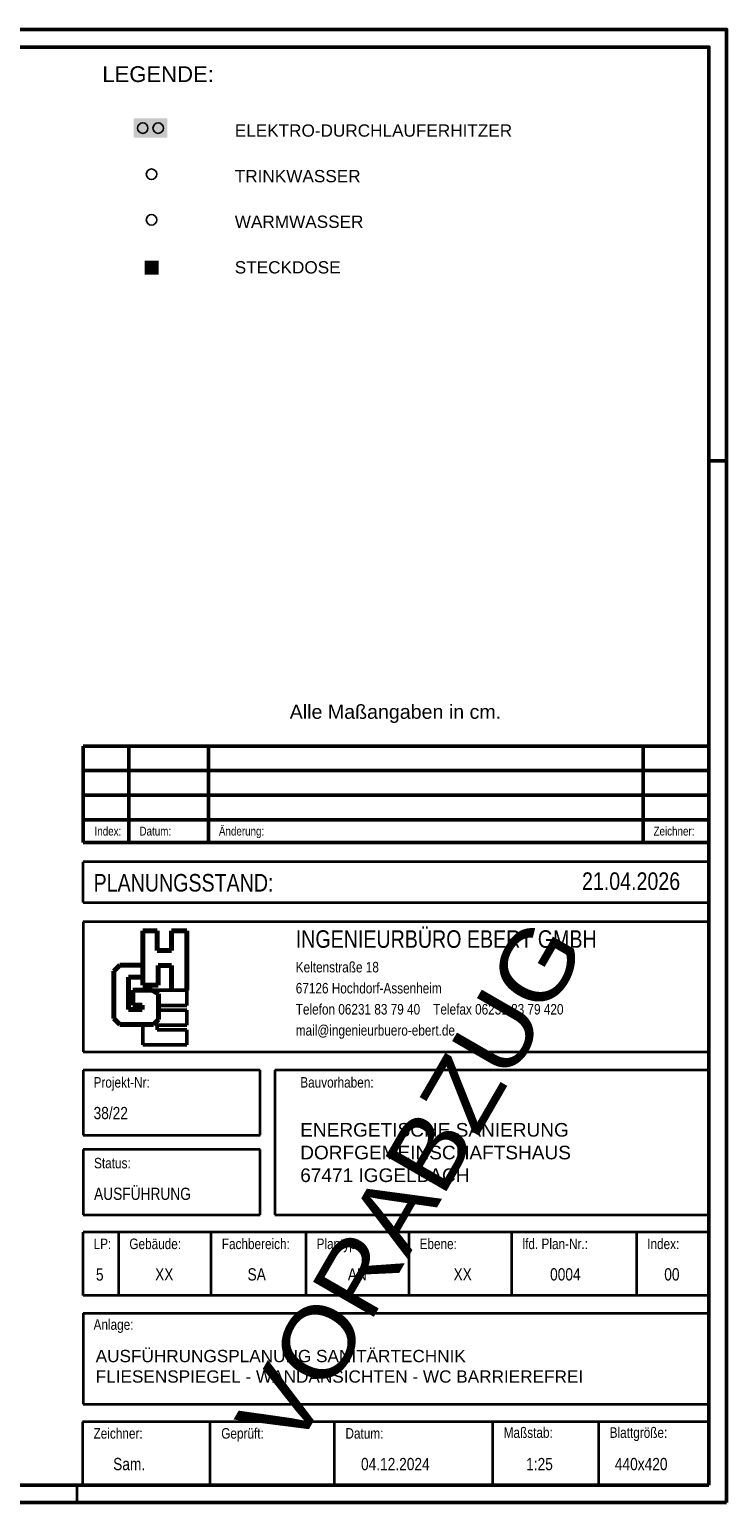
# Model space of a CAD drawing. Extents: x -781 to -156, y -1257 to -37.
# Tile 5 of 5: x -354 to -156, y -457 to -37. Entities that reach past the tile are written whole.
import ezdxf

# ---------------------------------------------------------------- set-up
doc = ezdxf.new("R2010")
doc.units = 0
doc.layers.get('0').update_dxf_attribs({"lineweight": 35})
for name, color, linetype, lineweight, true_color in [('400_Layout_Legende', 250, 'Continuous', 25, 0x333333), ('Rahmen', 7, 'Continuous', 35, 0x009900), ('S_Einrichtung_Ansicht', 7, 'Continuous', 18, 0xb2b200), ('S_Steckdose', 5, 'Continuous', 25, 0x0000ff), ('Vorabzug', 1, 'Continuous', 35, 0xff0000)]:
    doc.layers.add(name, color=color, linetype=linetype, lineweight=lineweight, true_color=true_color)
for name, color, linetype, lineweight in [('L_Index', 7, 'Continuous', 50), ('Legende', 7, 'Continuous', 18), ('Plankopf', 7, 'Continuous', 35), ('Plannummer', 7, 'Continuous', 35)]:
    doc.layers.add(name, color=color, linetype=linetype, lineweight=lineweight)
doc.styles.add('Arial', font='arial.ttf')
doc.styles.add('Arial Narrow', font='ARIALN.TTF', dxfattribs={"height": 0.25})
doc.styles.get("Standard").update_dxf_attribs({"font": 'arial.ttf'})

# ---------------------------------------------------------------- blocks, each defined once
blk = doc.blocks.new('Polygon-A07E9OG1VH', base_point=(-324.47, -67.99))
at = {"color": 0, "linetype": 'ByBlock', "lineweight": -2, "ltscale": 0.18}
blk.add_solid([(-324.47, -62.45), (-314.87, -62.45), (-324.47, -67.99), (-314.87, -67.99)], dxfattribs=at)
blk = doc.blocks.new('Schraffur-A07E9OGNVH', base_point=(-319.83, -105.14))
at = {"linetype": 'ByBlock', "lineweight": -2, "ltscale": 0.25}
blk.add_hatch(color=0, dxfattribs=at).paths.add_polyline_path([(-319.63, -105.04), (-319.63, -105.07), (-319.64, -105.09), (-319.66, -105.11), (-319.68, -105.13), (-319.7, -105.14), (-319.73, -105.14), (-319.75, -105.14), (-319.78, -105.13), (-319.8, -105.11), (-319.82, -105.09), (-319.83, -105.07), (-319.83, -105.04), (-319.83, -105.02), (-319.82, -104.99), (-319.8, -104.97), (-319.78, -104.96), (-319.75, -104.95), (-319.73, -104.94), (-319.7, -104.95), (-319.68, -104.96), (-319.66, -104.97), (-319.64, -104.99), (-319.63, -105.02)])
blk = doc.blocks.new('Schraffur-A07E9OGPVH', base_point=(-319.11, -105.14))
at = {"linetype": 'ByBlock', "lineweight": -2, "ltscale": 0.25}
blk.add_hatch(color=0, dxfattribs=at).paths.add_polyline_path([(-319.11, -105.04), (-319.11, -105.02), (-319.1, -104.99), (-319.08, -104.97), (-319.06, -104.96), (-319.04, -104.95), (-319.01, -104.94), (-318.99, -104.95), (-318.96, -104.96), (-318.94, -104.97), (-318.92, -104.99), (-318.91, -105.02), (-318.91, -105.04), (-318.91, -105.07), (-318.92, -105.09), (-318.94, -105.11), (-318.96, -105.13), (-318.99, -105.14), (-319.01, -105.14), (-319.04, -105.14), (-319.06, -105.13), (-319.08, -105.11), (-319.1, -105.09), (-319.11, -105.07)])
blk = doc.blocks.new('Polygon-A07E9OGRVH', base_point=(-321.37, -107.04))
at = {"color": 0, "linetype": 'ByBlock', "lineweight": -2, "ltscale": 0.25}
blk.add_solid([(-321.37, -103.04), (-317.37, -103.04), (-321.37, -107.04), (-317.37, -107.04)], dxfattribs=at)

msp = doc.modelspace()

# ---------------------------------------------------------------- linework, layer by layer
at = {"layer": '400_Layout_Legende', "color": 98, "ltscale": 0.25, "true_color": 0x005e00, "extrusion": (0, 0, -1)}
for centre in [(321.88, -65.22), (319.37, -78.38)]:
    msp.add_circle(centre, 1.5, dxfattribs=at)
at = {"layer": '400_Layout_Legende', "color": 1, "ltscale": 0.25, "true_color": 0xff0000}
msp.add_circle((-317.47, -65.22), 1.5, dxfattribs=at)
at = {"layer": '400_Layout_Legende', "color": 1, "ltscale": 0.25, "true_color": 0xff0000, "extrusion": (0, 0, -1)}
msp.add_circle((319.37, -91.38), 1.5, dxfattribs=at)
at = {"layer": 'L_Index', "linetype": 'Continuous', "lineweight": 50, "ltscale": 0.025}
for p, q in [((-160.54, -241.42), (-338.9, -241.42)), ((-338.9, -241.42), (-338.9, -268.92)), ((-325.8, -241.42), (-325.8, -268.92)), ((-303.16, -241.42), (-303.16, -268.92)), ((-179.31, -241.42), (-179.31, -268.92)), ((-160.54, -248.42), (-338.9, -248.42)), ((-160.54, -255.42), (-338.9, -255.42)), ((-160.54, -262.42), (-338.9, -262.42)), ((-160.54, -268.92), (-338.9, -268.92))]:
    msp.add_line(p, q, dxfattribs=at)
at = {"layer": 'Plankopf', "color": 7, "linetype": 'Continuous', "lineweight": 35, "ltscale": 0.35}
for p, q in [((-338.9, -286.05), (-338.9, -274.39)), ((-160.52, -274.39), (-338.9, -274.39)), ((-338.9, -286.05), (-160.52, -286.05)), ((-160.52, -291.52), (-338.9, -291.52)), ((-338.9, -291.52), (-338.9, -328.64)), ((-338.9, -328.64), (-160.52, -328.64)), ((-338.9, -333.79), (-338.9, -352.35)), ((-288.37, -333.79), (-338.9, -333.79)), ((-288.37, -352.35), (-288.37, -333.79)), ((-284.25, -333.79), (-284.25, -375.04)), ((-160.52, -333.79), (-284.25, -333.79)), ((-338.9, -352.35), (-288.37, -352.35)), ((-338.9, -356.48), (-338.9, -375.04)), ((-288.37, -356.48), (-338.9, -356.48)), ((-288.37, -375.04), (-288.37, -356.48)), ((-338.9, -375.04), (-288.37, -375.04)), ((-284.25, -375.04), (-160.52, -375.04)), ((-338.9, -429.08), (-160.52, -429.08))]:
    msp.add_line(p, q, dxfattribs=at)
at = {"layer": 'Plankopf', "color": 173, "linetype": 'Continuous', "lineweight": 70, "ltscale": 0.7, "true_color": 0x4e4eec}
for p, q in [((-321.82, -309.58), (-321.82, -294.13)), ((-321.82, -294.13), (-317.73, -294.13)), ((-317.73, -294.13), (-317.73, -299.69)), ((-313.64, -299.69), (-313.64, -294.13)), ((-313.64, -294.13), (-309.34, -294.13)), ((-309.34, -294.13), (-309.34, -310.99)), ((-317.73, -299.69), (-313.64, -299.69)), ((-317.49, -303.99), (-317.49, -309.58)), ((-313.64, -303.99), (-317.49, -303.99)), ((-313.64, -310.99), (-313.64, -303.99)), ((-321.82, -309.58), (-317.49, -309.58))]:
    msp.add_line(p, q, dxfattribs=at)
at = {"layer": 'Plankopf', "color": 13, "linetype": 'Continuous', "lineweight": 70, "ltscale": 0.7, "true_color": 0xec4e4e}
for p, q in [((-330.11, -305.59), (-328.42, -303.9)), ((-330.11, -319.09), (-330.11, -305.59)), ((-328.42, -303.9), (-321.82, -303.9)), ((-325.92, -307.31), (-321.82, -307.31)), ((-325.92, -307.31), (-325.92, -316.53)), ((-324.69, -311.01), (-319.16, -311.01)), ((-324.69, -315.31), (-324.69, -311.01)), ((-319.16, -311.01), (-317.4, -312.02)), ((-317.4, -312.02), (-317.4, -319.4)), ((-328.37, -320.83), (-330.11, -319.09)), ((-325.92, -316.53), (-322.03, -316.53)), ((-322.03, -315.31), (-324.69, -315.31)), ((-322.03, -316.53), (-322.03, -315.31)), ((-317.4, -316.68), (-317.4, -315.37)), ((-318.84, -320.83), (-328.37, -320.83)), ((-317.4, -319.4), (-318.79, -320.79))]:
    msp.add_line(p, q, dxfattribs=at)
at = {"layer": 'Plankopf', "color": 40, "linetype": 'Continuous', "lineweight": 50, "ltscale": 0.5, "true_color": 0xffd600}
for p, q in [((-309.34, -311.01), (-319.12, -311.01)), ((-309.34, -315.37), (-309.34, -311.01)), ((-317.38, -315.37), (-309.34, -315.37)), ((-309.34, -316.68), (-317.38, -316.68)), ((-309.34, -316.68), (-309.34, -320.97)), ((-321.82, -326.56), (-321.82, -320.85)), ((-317.73, -320.97), (-309.34, -320.97)), ((-317.73, -322.28), (-317.73, -320.97)), ((-309.34, -322.28), (-317.73, -322.28)), ((-309.34, -326.58), (-309.34, -322.28)), ((-321.82, -326.56), (-309.34, -326.56))]:
    msp.add_line(p, q, dxfattribs=at)
at = {"layer": 'Plankopf', "color": 7, "linetype": 'Continuous', "lineweight": 35, "ltscale": 0.0455}
for p, q in [((-338.9, -398.06), (-338.9, -380.04)), ((-160.4, -380.04), (-338.9, -380.04)), ((-328.69, -398.06), (-328.69, -380.04)), ((-302.36, -398.06), (-302.36, -380.04)), ((-275.33, -398.06), (-275.33, -380.04)), ((-245.99, -398.06), (-245.99, -380.04)), ((-216.65, -398.06), (-216.65, -380.04)), ((-181.12, -398.06), (-181.12, -380.04))]:
    msp.add_line(p, q, dxfattribs=at)
at = {"layer": 'Plankopf', "linetype": 'Continuous', "lineweight": 35, "ltscale": 0.035}
for p, q in [((-160.4, -398.06), (-338.9, -398.06)), ((-160.52, -434.09), (-339.02, -434.09))]:
    msp.add_line(p, q, dxfattribs=at)
at = {"layer": 'Plankopf', "linetype": 'Continuous', "lineweight": 35, "ltscale": 3.5}
for p, q in [((-338.9, -403.06), (-338.9, -429.08)), ((-338.9, -403.06), (-161.01, -403.06)), ((-339.02, -434.09), (-339.02, -452.1)), ((-302.62, -452.1), (-302.62, -434.09)), ((-267.24, -452.1), (-267.24, -434.09)), ((-222.13, -452.1), (-222.13, -434.09)), ((-191.93, -452.1), (-191.93, -434.09))]:
    msp.add_line(p, q, dxfattribs=at)
at = {"layer": 'Plankopf', "linetype": 'Continuous', "lineweight": 25, "ltscale": 0.025}
msp.add_line((-160.52, -452.1), (-339.02, -452.1), dxfattribs=at)
at = {"layer": 'Rahmen', "lineweight": 50, "ltscale": 0.5}
msp.add_line((-155.52, -160.1), (-160.52, -160.1), dxfattribs=at)
at = {"layer": 'Rahmen', "ltscale": 0.35}
msp.add_line((-340.52, -457.1), (-340.52, -452.1), dxfattribs=at)
at = {"layer": 'Rahmen', "lineweight": 50, "ltscale": 0.5}
for points in [[(-155.52, -457.1), (-155.52, -37.1), (-595.52, -37.1), (-595.52, -457.1), (-505.52, -457.1), (-255.52, -457.1), (-155.52, -457.1)], [(-160.52, -452.1), (-160.52, -42.1), (-575.52, -42.1), (-575.52, -452.1), (-510.52, -452.1), (-260.52, -452.1), (-160.52, -452.1)]]:
    msp.add_lwpolyline(points, close=True, dxfattribs=at)
at = {"layer": 'S_Steckdose', "color": 8, "ltscale": 0.25, "true_color": 0x808080}
msp.add_lwpolyline([(-320.87, -103.54), (-317.87, -103.54), (-317.87, -106.54), (-320.87, -106.54), (-320.87, -103.54)], dxfattribs=at)
for centre, radius in [((-319.37, -105.04), 1), ((-319.73, -105.04), 0.1)]:
    msp.add_circle(centre, radius, dxfattribs=at)
at = {"layer": 'S_Steckdose', "color": 8, "ltscale": 0.25, "true_color": 0x808080, "extrusion": (0, 0, -1)}
for centre in [(319.37, -105.04), (319.01, -105.04)]:
    msp.add_circle(centre, 0.1, dxfattribs=at)

# ---------------------------------------------------------------- block references
at = {"layer": 'S_Einrichtung_Ansicht', "ltscale": 0.18}
msp.add_blockref('Polygon-A07E9OG1VH', (-324.47, -67.99), dxfattribs=at)
at = {"layer": 'S_Steckdose', "ltscale": 0.25}
msp.add_blockref('Polygon-A07E9OGRVH', (-321.37, -107.04), dxfattribs=at)
at = {"layer": 'S_Steckdose', "color": 8, "ltscale": 0.25, "true_color": 0x808080}
for name, p in [('Schraffur-A07E9OGNVH', (-319.83, -105.14)), ('Schraffur-A07E9OGPVH', (-319.11, -105.14))]:
    msp.add_blockref(name, p, dxfattribs=at)

# ---------------------------------------------------------------- texts
at = {"layer": 'L_Index', "linetype": 'Continuous', "lineweight": 25, "ltscale": 0.625, "style": 'Arial', "width": 0.8}
for s, p in [('Index:', (-335.61, -266.92, 10.74)), ('Datum:', (-322.8, -266.92, 10.74)), ('Änderung:', (-300.16, -266.92, 10.74)), ('Zeichner:', (-176.31, -266.92, 10.74))]:
    msp.add_text(s, height=2.5, dxfattribs=at).set_placement(p)
at = {"layer": 'Legende', "color": 7, "ltscale": 0.18}
for s, height, p in [('LEGENDE:', 4.5, (-333.39, -52.09)), ('ELEKTRO-DURCHLAUFERHITZER', 3.5, (-295.65, -67.67)), ('TRINKWASSER', 3.5, (-295.65, -80.67)), ('WARMWASSER', 3.5, (-295.65, -93.67)), ('STECKDOSE', 3.5, (-295.65, -106.67))]:
    msp.add_text(s, height=height, dxfattribs=at).set_placement(p)
at = {"layer": 'Legende', "color": 1, "ltscale": 0.18, "true_color": 0xff0000}
msp.add_text('Alle Maßangaben in cm.', height=4, dxfattribs=at).set_placement((-279.99, -233.64))
at = {"layer": 'Plankopf', "linetype": 'Continuous', "ltscale": 0.035, "style": 'Arial', "width": 0.8}
msp.add_text('PLANUNGSSTAND:', height=5.004, dxfattribs=at).set_placement((-335.89, -282.89, 10.75))
at = {"layer": 'Plankopf', "linetype": 'Continuous', "lineweight": 50, "ltscale": 0.5, "style": 'Arial', "width": 0.8}
msp.add_text('INGENIEURBÜRO EBERT GMBH', height=5.004, dxfattribs=at).set_placement((-278.27, -298.94, -5.59))
at = {"layer": 'Plankopf', "linetype": 'Continuous', "lineweight": 25, "ltscale": 0.25, "style": 'Arial', "width": 0.8}
for s, p in [('Keltenstraße 18', (-278.27, -305.95, 10.75)), ('67126 Hochdorf-Assenheim', (-278.27, -311.95, 10.75)), ('Telefon 06231 83 79 40    Telefax 06231 83 79 420 ', (-278.27, -317.96, 10.75)), ('mail@ingenieurbuero-ebert.de', (-278.27, -323.96, 10.75))]:
    msp.add_text(s, height=3.0024, dxfattribs=at).set_placement(p)
at = {"layer": 'Plankopf', "linetype": 'Continuous', "lineweight": 25, "ltscale": 2.5, "style": 'Arial', "width": 0.8}
for s, height, p in [('Projekt-Nr:', 3.0024, (-335.89, -338.8, 10.75)), ('Bauvorhaben:', 3.0024, (-276.98, -338.8, 10.75)), ('Anlage:', 3.002, (-335.89, -407.85, 10.75)), ('Zeichner:', 3.002, (-335.89, -438.88, 10.75)), ('Geprüft:', 3.002, (-299.5, -438.88, 10.75)), ('Datum:', 3.002, (-264.11, -438.88, 10.75)), ('Maßstab:', 3.002, (-219.01, -438.66, 10.75)), ('Blattgröße:', 3.0024, (-188.81, -438.66, 10.75))]:
    msp.add_text(s, height=height, dxfattribs=at).set_placement(p)
at = {"layer": 'Plankopf', "linetype": 'Continuous', "lineweight": 25, "ltscale": 3.125, "style": 'Arial', "width": 0.8}
for s, height, p in [('Status:', 3.002, (-335.75, -361.82, 10.75)), ('LP:', 3.002, (-335.89, -384.84, 10.75)), ('Gebäude:', 3.002, (-325.69, -384.84, 10.75)), ('Fachbereich:', 3.0024, (-299.35, -384.84, 10.75)), ('Plantyp:', 3.002, (-272.33, -384.84, 10.75)), ('Ebene:', 3.002, (-242.99, -384.84, 10.75)), ('lfd. Plan-Nr.:', 3.0024, (-213.65, -384.84, 10.75)), ('Index:', 3.002, (-178.12, -384.84, 10.75))]:
    msp.add_text(s, height=height, dxfattribs=at).set_placement(p)
at = {"layer": 'Plankopf', "ltscale": 0.35, "attachment_point": 1, "style": 'Arial'}
for s, insert, char_height, width in [('ENERGETISCHE SANIERUNG DORFGEMEINSCHAFTSHAUS \\P67471 IGGELBACH', (-277, -348.89), 3.8831, 131.9047), ('\\pt38.779888;AUSFÜHRUNGSPLANUNG SANITÄRTECHNIK \\PFLIESENSPIEGEL - WANDANSICHTEN - WC BARRIEREFREI', (-335.29, -413.58), 3.5028, 178.5805)]:
    msp.add_mtext(s, dxfattribs=dict(at, insert=insert, char_height=char_height, width=width))
at = {"layer": 'Plankopf', "ltscale": 0.35, "style": 'Arial', "width": 0.8}
for tag, p, height in [('21.04.2026', (-196.7, -282.43), 5), ('38/22', (-335.89, -347.8), 3.5), ('AUSFÜHRUNG', (-335.75, -370.82), 3.5), ('Sam.', (-330.31, -447.88), 3.5), ('04.12.2024', (-259.68, -447.88), 3.5), ('1:25', (-212.62, -447.88), 3.5), ('440x420', (-187.34, -447.88), 3.5)]:
    msp.add_attdef(tag, p, '', height=height, dxfattribs=at)
at = {"layer": 'Plannummer', "linetype": 'Continuous', "ltscale": 4.375, "style": 'Arial', "width": 0.8}
for s, height, p in [('5', 3.5, (-335.21, -393.84, 10.75)), ('XX', 3.503, (-318.36, -393.79, 10.75)), ('SA', 3.503, (-292.02, -393.79, 10.75)), ('AN', 3.503, (-263.43, -393.79, 10.75)), ('XX', 3.503, (-233.31, -393.79, 10.75)), ('0004', 3.503, (-205.8, -393.79, 10.75)), ('00', 3.503, (-173.26, -393.79, 10.75))]:
    msp.add_text(s, height=height, dxfattribs=at).set_placement(p)
at = {"layer": 'Vorabzug', "color": 1, "ltscale": 0.35, "true_color": 0xff0000, "style": 'Arial Narrow', "width": 1.3}
msp.add_attdef('VORABZUG', (-278.76, -443.54), '', height=20, rotation=60, dxfattribs=at)

doc.saveas('drawing.dxf')
